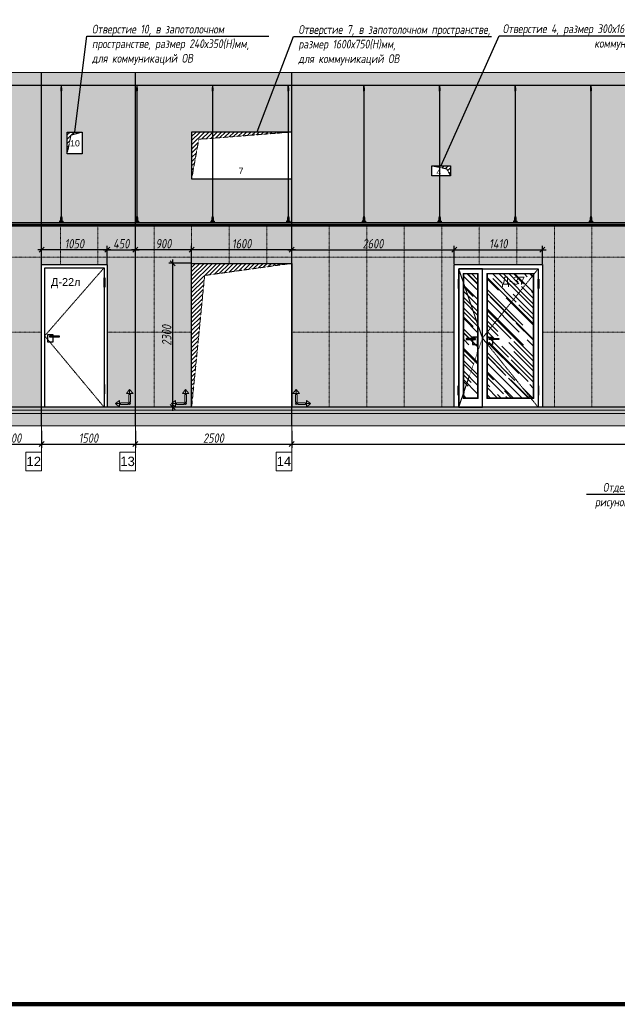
# Model space of a CAD drawing. Header units: millimetres. Extents: x -57162 to 485422, y -209335 to -9481.
# Tile 221 of 256: x 171280 to 180837, y -209335 to -193590. Entities that reach past the tile are written whole.
import ezdxf
from ezdxf import colors
from ezdxf.entities.mleader import LeaderData, LeaderLine
from ezdxf.math import Vec2, Vec3

# ---------------------------------------------------------------- set-up
doc = ezdxf.new("R2010")
doc.units = ezdxf.units.MM
doc.linetypes.add('( Hidden )', pattern=[0.375, 0.25, -0.125])
doc.linetypes.add('DASHDOT', pattern=[25.4, 12.7, -6.35, 0, -6.35])
doc.layers.get('Defpoints').update_dxf_attribs({"color": 31})
for name, color, linetype, lineweight in [('01 Остекление', 152, 'Continuous', 5), ('3_RC_Ceiling', 253, 'Continuous', 5), ('A-DETL-GENF', 7, 'Continuous', 5), ('meb', 26, 'Continuous', 15)]:
    doc.layers.add(name, color=color, linetype=linetype, lineweight=lineweight)
for name, color, linetype, lineweight, true_color in [('dim_per', 7, 'Continuous', 9, 0x1c3800), ('dim_razv', 7, 'DASHDOT', 9, 0x183018), ('pol', 7, 'Continuous', 15, 0x55666d)]:
    doc.layers.add(name, color=color, linetype=linetype, lineweight=lineweight, true_color=true_color)
doc.styles.add('fl_iso paper', font='isocpeur.ttf', dxfattribs={"width": 0.8, "oblique": 10})
doc.styles.get("Standard").update_dxf_attribs({"font": 'arial.ttf'})
doc.dimstyles.new('In tre 1_50', dxfattribs={"dimtxt": 150, "dimasz": 80, "dimexe": 60, "dimexo": 10, "dimgap": 20, "dimtad": 1, "dimdec": 0, "dimrnd": 5, "dimzin": 0, "dimdsep": 46, "dimtxsty": 'fl_iso paper', "dimblk": 'OBLIQUE', "dimcen": 0, "dimdle": 60, "dimadec": 0, "dimazin": 0, "dimtfac": 1, "dimtdec": 0, "dimtofl": 0, "dimtmove": 1, "dimatfit": 1, "dimfxl": 40, "dimtolj": 1, "dimtzin": 0, "dimarcsym": 1})

# ---------------------------------------------------------------- blocks, each defined once
blk = doc.blocks.new('_Oblique')
at = {"color": 0, "linetype": 'ByBlock', "lineweight": -2}
blk.add_line((-0.5, -0.5), (0.5, 0.5), dxfattribs=at)
blk = doc.blocks.new('*D981')
at = {"layer": 'Defpoints', "color": 0, "linetype": 'ByBlock', "transparency": 16777216}
for p in [(170730, -200152), (171630, -200152), (171630, -200376)]:
    blk.add_point(p, dxfattribs=at)
at = {"layer": 'dim_razv', "color": 0, "linetype": 'ByBlock', "lineweight": -2, "transparency": 16777216}
for p, q in [((170730, -200162), (170730, -200436)), ((171630, -200162), (171630, -200436)), ((170670, -200376), (171690, -200376))]:
    blk.add_line(p, q, dxfattribs=at)
at = {"layer": 'dim_razv', "color": 0, "linetype": 'ByBlock', "lineweight": -2, "transparency": 16777216, "xscale": 80, "yscale": 80, "zscale": 80, "rotation": 180}
blk.add_blockref('_Oblique', (170730, -200376), dxfattribs=at)
at = {"layer": 'dim_razv', "color": 0, "linetype": 'ByBlock', "lineweight": -2, "transparency": 16777216, "xscale": 80, "yscale": 80, "zscale": 80}
blk.add_blockref('_Oblique', (171630, -200376), dxfattribs=at)
at = {"layer": 'dim_razv', "color": 0, "linetype": 'ByBlock', "transparency": 16777216, "insert": (171180, -200281), "char_height": 150, "attachment_point": 5, "style": 'fl_iso paper'}
blk.add_mtext('\\A1;900', dxfattribs=at)
blk = doc.blocks.new('*D982')
at = {"layer": 'Defpoints', "color": 0, "linetype": 'ByBlock', "transparency": 16777216}
for p in [(171630, -200152), (173130, -200152), (173130, -200376)]:
    blk.add_point(p, dxfattribs=at)
at = {"layer": 'dim_razv', "color": 0, "linetype": 'ByBlock', "lineweight": -2, "transparency": 16777216}
for p, q in [((171630, -200162), (171630, -200436)), ((173130, -200162), (173130, -200436)), ((171570, -200376), (173190, -200376))]:
    blk.add_line(p, q, dxfattribs=at)
at = {"layer": 'dim_razv', "color": 0, "linetype": 'ByBlock', "lineweight": -2, "transparency": 16777216, "xscale": 80, "yscale": 80, "zscale": 80, "rotation": 180}
blk.add_blockref('_Oblique', (171630, -200376), dxfattribs=at)
at = {"layer": 'dim_razv', "color": 0, "linetype": 'ByBlock', "lineweight": -2, "transparency": 16777216, "xscale": 80, "yscale": 80, "zscale": 80}
blk.add_blockref('_Oblique', (173130, -200376), dxfattribs=at)
at = {"layer": 'dim_razv', "color": 0, "linetype": 'ByBlock', "transparency": 16777216, "insert": (172380, -200281), "char_height": 150, "attachment_point": 5, "style": 'fl_iso paper'}
blk.add_mtext('\\A1;1500', dxfattribs=at)
blk = doc.blocks.new('*D983')
at = {"layer": 'Defpoints', "color": 0, "linetype": 'ByBlock', "transparency": 16777216}
for p in [(173130, -200152), (175630, -200152), (175630, -200376)]:
    blk.add_point(p, dxfattribs=at)
at = {"layer": 'dim_razv', "color": 0, "linetype": 'ByBlock', "lineweight": -2, "transparency": 16777216}
for p, q in [((173130, -200162), (173130, -200436)), ((175630, -200162), (175630, -200436)), ((173070, -200376), (175690, -200376))]:
    blk.add_line(p, q, dxfattribs=at)
at = {"layer": 'dim_razv', "color": 0, "linetype": 'ByBlock', "lineweight": -2, "transparency": 16777216, "xscale": 80, "yscale": 80, "zscale": 80, "rotation": 180}
blk.add_blockref('_Oblique', (173130, -200376), dxfattribs=at)
at = {"layer": 'dim_razv', "color": 0, "linetype": 'ByBlock', "lineweight": -2, "transparency": 16777216, "xscale": 80, "yscale": 80, "zscale": 80}
blk.add_blockref('_Oblique', (175630, -200376), dxfattribs=at)
at = {"layer": 'dim_razv', "color": 0, "linetype": 'ByBlock', "transparency": 16777216, "insert": (174380, -200281), "char_height": 150, "attachment_point": 5, "style": 'fl_iso paper'}
blk.add_mtext('\\A1;2500', dxfattribs=at)
blk = doc.blocks.new('*D984')
at = {"layer": 'Defpoints', "color": 0, "linetype": 'ByBlock', "transparency": 16777216}
for p in [(175630, -200162), (195380, -200152), (195380, -200376)]:
    blk.add_point(p, dxfattribs=at)
at = {"layer": 'dim_razv', "color": 0, "linetype": 'ByBlock', "lineweight": -2, "transparency": 16777216}
for p, q in [((175630, -200172), (175630, -200436)), ((195380, -200162), (195380, -200436)), ((175570, -200376), (195440, -200376))]:
    blk.add_line(p, q, dxfattribs=at)
at = {"layer": 'dim_razv', "color": 0, "linetype": 'ByBlock', "lineweight": -2, "transparency": 16777216, "xscale": 80, "yscale": 80, "zscale": 80, "rotation": 180}
blk.add_blockref('_Oblique', (175630, -200376), dxfattribs=at)
at = {"layer": 'dim_razv', "color": 0, "linetype": 'ByBlock', "lineweight": -2, "transparency": 16777216, "xscale": 80, "yscale": 80, "zscale": 80}
blk.add_blockref('_Oblique', (195380, -200376), dxfattribs=at)
at = {"layer": 'dim_razv', "color": 0, "linetype": 'ByBlock', "transparency": 16777216, "insert": (185505, -200281), "char_height": 150, "attachment_point": 5, "style": 'fl_iso paper'}
blk.add_mtext('\\A1;19750', dxfattribs=at)
blk = doc.blocks.new('*D1008')
at = {"layer": 'Defpoints', "color": 0, "linetype": 'ByBlock', "transparency": 16777216}
for p in [(174030, -197486), (173726, -199786), (174030, -199786)]:
    blk.add_point(p, dxfattribs=at)
at = {"layer": 'dim_razv', "color": 0, "linetype": 'ByBlock', "lineweight": -2, "transparency": 16777216}
for p, q in [((173726, -197426), (173726, -199846)), ((174020, -197486), (173666, -197486)), ((174020, -199786), (173666, -199786))]:
    blk.add_line(p, q, dxfattribs=at)
at = {"layer": 'dim_razv', "color": 0, "linetype": 'ByBlock', "lineweight": -2, "transparency": 16777216, "xscale": 80, "yscale": 80, "zscale": 80}
for p, rotation in [((173726, -197486), 90), ((173726, -199786), 270)]:
    blk.add_blockref('_Oblique', p, dxfattribs=dict(at, rotation=rotation))
at = {"layer": 'dim_razv', "color": 0, "linetype": 'ByBlock', "transparency": 16777216, "insert": (173631, -198636), "char_height": 150, "attachment_point": 5, "rotation": 90, "style": 'fl_iso paper'}
blk.add_mtext('\\A1;2300', dxfattribs=at)
blk = doc.blocks.new('*D1009')
at = {"layer": 'Defpoints', "color": 0, "linetype": 'ByBlock', "transparency": 16777216}
for p in [(171630, -197268), (171630, -197506), (172680, -197506)]:
    blk.add_point(p, dxfattribs=at)
at = {"layer": 'dim_razv', "color": 0, "linetype": 'ByBlock', "lineweight": -2, "transparency": 16777216}
for p, q in [((172740, -197268), (171570, -197268)), ((171630, -197496), (171630, -197208)), ((172680, -197496), (172680, -197208))]:
    blk.add_line(p, q, dxfattribs=at)
at = {"layer": 'dim_razv', "color": 0, "linetype": 'ByBlock', "lineweight": -2, "transparency": 16777216, "xscale": 80, "yscale": 80, "zscale": 80, "rotation": 180}
blk.add_blockref('_Oblique', (171630, -197268), dxfattribs=at)
at = {"layer": 'dim_razv', "color": 0, "linetype": 'ByBlock', "lineweight": -2, "transparency": 16777216, "xscale": 80, "yscale": 80, "zscale": 80}
blk.add_blockref('_Oblique', (172680, -197268), dxfattribs=at)
at = {"layer": 'dim_razv', "color": 0, "linetype": 'ByBlock', "transparency": 16777216, "insert": (172155, -197173), "char_height": 150, "attachment_point": 5, "style": 'fl_iso paper'}
blk.add_mtext('\\A1;1050', dxfattribs=at)
blk = doc.blocks.new('*D1010')
at = {"layer": 'Defpoints', "color": 0, "linetype": 'ByBlock', "transparency": 16777216}
for p in [(173130, -197268), (172680, -197506), (173130, -197506)]:
    blk.add_point(p, dxfattribs=at)
at = {"layer": 'dim_razv', "color": 0, "linetype": 'ByBlock', "lineweight": -2, "transparency": 16777216}
for p, q in [((172620, -197268), (173190, -197268)), ((172680, -197496), (172680, -197208)), ((173130, -197496), (173130, -197208))]:
    blk.add_line(p, q, dxfattribs=at)
at = {"layer": 'dim_razv', "color": 0, "linetype": 'ByBlock', "lineweight": -2, "transparency": 16777216, "xscale": 80, "yscale": 80, "zscale": 80, "rotation": 180}
blk.add_blockref('_Oblique', (172680, -197268), dxfattribs=at)
at = {"layer": 'dim_razv', "color": 0, "linetype": 'ByBlock', "lineweight": -2, "transparency": 16777216, "xscale": 80, "yscale": 80, "zscale": 80}
blk.add_blockref('_Oblique', (173130, -197268), dxfattribs=at)
at = {"layer": 'dim_razv', "color": 0, "linetype": 'ByBlock', "transparency": 16777216, "insert": (172905, -197173), "char_height": 150, "attachment_point": 5, "style": 'fl_iso paper'}
blk.add_mtext('\\A1;450', dxfattribs=at)
blk = doc.blocks.new('*D1022')
at = {"layer": 'Defpoints', "color": 0, "linetype": 'ByBlock', "transparency": 16777216}
for p in [(174030, -197268), (174030, -197486), (175630, -197486)]:
    blk.add_point(p, dxfattribs=at)
at = {"layer": 'dim_razv', "color": 0, "linetype": 'ByBlock', "lineweight": -2, "transparency": 16777216}
for p, q in [((175690, -197268), (173970, -197268)), ((174030, -197476), (174030, -197208)), ((175630, -197476), (175630, -197208))]:
    blk.add_line(p, q, dxfattribs=at)
at = {"layer": 'dim_razv', "color": 0, "linetype": 'ByBlock', "lineweight": -2, "transparency": 16777216, "xscale": 80, "yscale": 80, "zscale": 80, "rotation": 180}
blk.add_blockref('_Oblique', (174030, -197268), dxfattribs=at)
at = {"layer": 'dim_razv', "color": 0, "linetype": 'ByBlock', "lineweight": -2, "transparency": 16777216, "xscale": 80, "yscale": 80, "zscale": 80}
blk.add_blockref('_Oblique', (175630, -197268), dxfattribs=at)
at = {"layer": 'dim_razv', "color": 0, "linetype": 'ByBlock', "transparency": 16777216, "insert": (174830, -197173), "char_height": 150, "attachment_point": 5, "style": 'fl_iso paper'}
blk.add_mtext('\\A1;1600', dxfattribs=at)
blk = doc.blocks.new('*D1023')
at = {"layer": 'Defpoints', "color": 0, "linetype": 'ByBlock', "transparency": 16777216}
for p in [(173130, -197268), (173130, -197486), (174030, -197486)]:
    blk.add_point(p, dxfattribs=at)
at = {"layer": 'dim_razv', "color": 0, "linetype": 'ByBlock', "lineweight": -2, "transparency": 16777216}
for p, q in [((174090, -197268), (173070, -197268)), ((173130, -197476), (173130, -197208)), ((174030, -197476), (174030, -197208))]:
    blk.add_line(p, q, dxfattribs=at)
at = {"layer": 'dim_razv', "color": 0, "linetype": 'ByBlock', "lineweight": -2, "transparency": 16777216, "xscale": 80, "yscale": 80, "zscale": 80, "rotation": 180}
blk.add_blockref('_Oblique', (173130, -197268), dxfattribs=at)
at = {"layer": 'dim_razv', "color": 0, "linetype": 'ByBlock', "lineweight": -2, "transparency": 16777216, "xscale": 80, "yscale": 80, "zscale": 80}
blk.add_blockref('_Oblique', (174030, -197268), dxfattribs=at)
at = {"layer": 'dim_razv', "color": 0, "linetype": 'ByBlock', "transparency": 16777216, "insert": (173580, -197173), "char_height": 150, "attachment_point": 5, "style": 'fl_iso paper'}
blk.add_mtext('\\A1;900', dxfattribs=at)
blk = doc.blocks.new('*D1024')
at = {"layer": 'Defpoints', "color": 0, "linetype": 'ByBlock', "transparency": 16777216}
for p in [(178230, -197268), (178230, -197506), (175630, -197664)]:
    blk.add_point(p, dxfattribs=at)
at = {"layer": 'dim_razv', "color": 0, "linetype": 'ByBlock', "lineweight": -2, "transparency": 16777216}
for p, q in [((175570, -197268), (178290, -197268)), ((175630, -197654), (175630, -197208)), ((178230, -197496), (178230, -197208))]:
    blk.add_line(p, q, dxfattribs=at)
at = {"layer": 'dim_razv', "color": 0, "linetype": 'ByBlock', "lineweight": -2, "transparency": 16777216, "xscale": 80, "yscale": 80, "zscale": 80, "rotation": 180}
blk.add_blockref('_Oblique', (175630, -197268), dxfattribs=at)
at = {"layer": 'dim_razv', "color": 0, "linetype": 'ByBlock', "lineweight": -2, "transparency": 16777216, "xscale": 80, "yscale": 80, "zscale": 80}
blk.add_blockref('_Oblique', (178230, -197268), dxfattribs=at)
at = {"layer": 'dim_razv', "color": 0, "linetype": 'ByBlock', "transparency": 16777216, "insert": (176930, -197173), "char_height": 150, "attachment_point": 5, "style": 'fl_iso paper'}
blk.add_mtext('\\A1;2600', dxfattribs=at)
blk = doc.blocks.new('*D1025')
at = {"layer": 'Defpoints', "color": 0, "linetype": 'ByBlock', "transparency": 16777216}
for p in [(179640, -197268), (178230, -197506), (179640, -197506)]:
    blk.add_point(p, dxfattribs=at)
at = {"layer": 'dim_razv', "color": 0, "linetype": 'ByBlock', "lineweight": -2, "transparency": 16777216}
for p, q in [((178170, -197268), (179700, -197268)), ((178230, -197496), (178230, -197208)), ((179640, -197496), (179640, -197208))]:
    blk.add_line(p, q, dxfattribs=at)
at = {"layer": 'dim_razv', "color": 0, "linetype": 'ByBlock', "lineweight": -2, "transparency": 16777216, "xscale": 80, "yscale": 80, "zscale": 80, "rotation": 180}
blk.add_blockref('_Oblique', (178230, -197268), dxfattribs=at)
at = {"layer": 'dim_razv', "color": 0, "linetype": 'ByBlock', "lineweight": -2, "transparency": 16777216, "xscale": 80, "yscale": 80, "zscale": 80}
blk.add_blockref('_Oblique', (179640, -197268), dxfattribs=at)
at = {"layer": 'dim_razv', "color": 0, "linetype": 'ByBlock', "transparency": 16777216, "insert": (178935, -197173), "char_height": 150, "attachment_point": 5, "style": 'fl_iso paper'}
blk.add_mtext('\\A1;1410', dxfattribs=at)
blk = doc.blocks.new('1')
at = {"layer": 'pol', "linetype": 'ByBlock'}
h = blk.add_hatch(color=1, dxfattribs=at)
h.paths.add_polyline_path([(35776, 73135), (35803, 73135), (35803, 73259), (35776, 73259)])
h.paths.add_polyline_path([(35790, 73275), (35843, 73275), (35790, 73338)])
h.paths.add_polyline_path([(35790, 73275), (35736, 73275), (35790, 73338)])
edge = h.paths.add_edge_path()
edge.add_arc((35790, 73111), 13.4, 0, 360)
h = blk.add_hatch(color=1, dxfattribs=at)
h.paths.add_polyline_path([(35813, 73097), (35813, 73124), (35937, 73124), (35937, 73097)])
h.paths.add_polyline_path([(35952, 73111), (35952, 73164), (36016, 73111)])
h.paths.add_polyline_path([(35952, 73111), (35952, 73057), (36016, 73111)])
at = {"layer": 'pol', "color": 1, "linetype": 'ByBlock'}
for points in [[(35790, 73275), (35736, 73275), (35790, 73338), (35790, 73275)], [(35790, 73275), (35843, 73275), (35790, 73338), (35790, 73275)], [(35952, 73111), (35952, 73164), (36016, 73111), (35952, 73111)], [(35952, 73111), (35952, 73057), (36016, 73111), (35952, 73111)]]:
    blk.add_lwpolyline(points, dxfattribs=at)
for points in [[(35776, 73135), (35803, 73135), (35803, 73259), (35776, 73259)], [(35813, 73097), (35813, 73124), (35937, 73124), (35937, 73097)]]:
    blk.add_lwpolyline(points, close=True, dxfattribs=at)
blk.add_circle((35790, 73111), 13.4, dxfattribs=at)
blk = doc.blocks.new('*U985')
at = {"layer": '3_RC_Ceiling', "ltscale": 20}
for p, q in [((490275, -63410), (490275, -63470)), ((490285, -63448), (490275, -63448)), ((490278, -63449), (490278, -63470)), ((490280, -63405), (490280, -63424)), ((490282, -63449), (490282, -63470)), ((490285, -63410), (490285, -63470)), ((490272, -63463), (490278, -63463)), ((490272, -63491), (490278, -63491)), ((490285, -63470), (490275, -63470)), ((490278, -63498), (490278, -63457)), ((490278, -65492), (490278, -63504)), ((490282, -63498), (490282, -63457)), ((490282, -63463), (490287, -63463)), ((490282, -63491), (490287, -63491)), ((490282, -65492), (490282, -63504)), ((490278, -65511), (490278, -65483)), ((490282, -65511), (490282, -65483)), ((490272, -65524), (490278, -65524)), ((490272, -65553), (490278, -65553)), ((490286, -65569), (490274, -65569)), ((490274, -65587), (490274, -65598)), ((490274, -65598), (490274, -65604)), ((490276, -65575), (490276, -65571)), ((490278, -65571), (490277, -65571)), ((490277, -65575), (490277, -65571)), ((490278, -65575), (490277, -65575)), ((490278, -65575), (490277, -65575)), ((490278, -65559), (490278, -65519)), ((490278, -65583), (490278, -65566)), ((490282, -65559), (490282, -65519)), ((490282, -65524), (490287, -65524)), ((490282, -65553), (490287, -65553)), ((490282, -65583), (490282, -65566)), ((490283, -65571), (490282, -65571)), ((490282, -65575), (490282, -65571)), ((490283, -65575), (490282, -65575)), ((490282, -65575), (490282, -65575)), ((490283, -65575), (490283, -65571)), ((490286, -65587), (490286, -65598)), ((490286, -65598), (490286, -65604))]:
    blk.add_line(p, q, dxfattribs=at)
at = {"layer": '3_RC_Ceiling', "ltscale": 20, "elevation": -5}
blk.add_lwpolyline([(490272, -63452), (490272, -63503, 0.311691), (490287, -63503), (490287, -63452, 0.333333)], format="xyb", close=True, dxfattribs=at)
at = {"layer": '3_RC_Ceiling', "ltscale": 20}
for points in [[(490282, -63458, 0.15158), (490282, -63457, 0.106977), (490281, -63457, 0.07462), (490281, -63456, 0.061287), (490280, -63456, 0.061287), (490279, -63456, 0.07462), (490278, -63457, 0.106977), (490278, -63457, 0.15158), (490278, -63458, 0.156429), (490278, -63458, 0.106977)], [(490282, -63497, -0.15158), (490282, -63498, -0.106977), (490281, -63498, -0.07462), (490281, -63498, -0.061287), (490280, -63499, -0.061287), (490279, -63498, -0.07462), (490278, -63498, -0.106977), (490278, -63498, -0.15158), (490278, -63497, -0.156429), (490278, -63497, -0.106977)], [(490282, -63458, -0.164855), (490282, -63458, -0.106977)], [(490282, -63497, -0.164855), (490282, -63497, -0.15158)], [(490287, -65525, -0.160742), (490294, -65538), (490294, -65568, 0.196304), (490301, -65586, -0.186577), (490302, -65588, 0.403263), (490303, -65589), (490303, -65589, 0.315299), (490305, -65588), (490305, -65588, -0.253979), (490306, -65587, -0.113914), (490307, -65587, -0.349227), (490308, -65588), (490308, -65590, -0.065543), (490308, -65592), (490306, -65597, -0.339454), (490296, -65604), (490263, -65604, -0.339454), (490254, -65597), (490252, -65592, -0.065543), (490252, -65590), (490252, -65588, -0.349227), (490253, -65587, -0.113914), (490254, -65587, -0.253979), (490255, -65588), (490255, -65588, 0.315299), (490256, -65589), (490256, -65589, 0.403263), (490258, -65588, -0.186577), (490259, -65586, 0.196304), (490266, -65568), (490266, -65538, -0.160742), (490272, -65525)], [(490286, -65589), (490286, -65589, 0.414214), (490287, -65588), (490287, -65587, 0.414214), (490286, -65587), (490273, -65587, 0.414214), (490273, -65587), (490273, -65588, 0.414214), (490273, -65589), (490274, -65589)], [(490286, -65596), (490286, -65596, -0.414214), (490287, -65596), (490287, -65597, -0.414214), (490286, -65598), (490273, -65598, -0.414214), (490273, -65597), (490273, -65596, -0.414214), (490273, -65596), (490274, -65596)], [(490286, -65604), (490286, -65605, -0.414214), (490283, -65608), (490277, -65608, -0.414214), (490274, -65605), (490274, -65604)], [(490282, -65519, 0.15158), (490282, -65519, 0.106977), (490281, -65518, 0.07462), (490281, -65518, 0.061287), (490280, -65518, 0.061287), (490279, -65518, 0.07462), (490278, -65518, 0.106977), (490278, -65519, 0.15158), (490278, -65519, 0.156429), (490278, -65520, 0.106977)], [(490282, -65559, -0.15158), (490282, -65559, -0.106977), (490281, -65560, -0.07462), (490281, -65560, -0.061287), (490280, -65560, -0.061287), (490279, -65560, -0.07462), (490278, -65560, -0.106977), (490278, -65559, -0.15158), (490278, -65559, -0.156429), (490278, -65558, -0.106977)], [(490282, -65519, -0.164855), (490282, -65520, -0.106977)], [(490282, -65558, -0.164855), (490282, -65559, -0.15158)]]:
    blk.add_lwpolyline(points, format="xyb", dxfattribs=at)
at = {"layer": '3_RC_Ceiling', "ltscale": 20, "const_width": 2.22}
blk.add_lwpolyline([(490308, -65585, -1), (490312, -65585), (490312, -65586, -0.267949), (490311, -65587, 0.57735), (490311, -65590, -0.267949), (490312, -65591), (490312, -65594, -0.267949), (490311, -65595, 0.57735), (490311, -65597, -0.267949), (490312, -65599), (490312, -65601, -0.267949), (490311, -65602, 0.57735), (490311, -65605, -0.267949), (490312, -65606), (490312, -65609, -0.414214), (490311, -65610), (490304, -65610, -0.247529), (490303, -65610, 0.247529), (490302, -65609), (490298, -65609, 0.247529), (490297, -65610, -0.247529), (490296, -65610), (490282, -65610, -0.267949), (490281, -65610, 0.57735), (490279, -65610, -0.267949), (490277, -65610), (490264, -65610, -0.247529), (490263, -65610, 0.247529), (490261, -65609), (490258, -65609, 0.247529), (490256, -65610, -0.247529), (490255, -65610), (490249, -65610, -0.414214), (490248, -65609), (490248, -65606, -0.267949), (490248, -65605, 0.57735), (490248, -65602, -0.267949), (490248, -65601), (490248, -65599, -0.267949), (490248, -65597, 0.57735), (490248, -65595, -0.267949), (490248, -65594), (490248, -65591, -0.267949), (490248, -65590, 0.57735), (490248, -65587, -0.267949), (490248, -65586), (490248, -65585, -1), (490252, -65585, -1)], format="xyb", dxfattribs=at)
at = {"layer": '3_RC_Ceiling', "ltscale": 20}
blk.add_lwpolyline([(490272, -65513), (490272, -65564, 0.311691), (490287, -65564), (490287, -65513, 0.333333)], format="xyb", close=True, dxfattribs=at)
at = {"layer": '3_RC_Ceiling', "ltscale": 20, "flags": 128}
blk.add_lwpolyline([(490286, -65587, -0.414214), (490286, -65586), (490287, -65586), (490287, -65573), (490286, -65573, -0.414214), (490286, -65573), (490286, -65568), (490274, -65568), (490274, -65573, -0.414214), (490274, -65573), (490273, -65573), (490273, -65586), (490274, -65586, -0.414214), (490274, -65587)], format="xyb", dxfattribs=at)
at = {"layer": '3_RC_Ceiling', "ltscale": 20}
for centre in [(490280, -63466), (490280, -63486), (490280, -65528), (490280, -65548)]:
    blk.add_circle(centre, 1.6, dxfattribs=at)
for centre, radius, start, end in [((490280, -63476), 2.8, 131.8117, 228.1912), ((490280, -63476), 2.8, 131.8117, 228.1912), ((490280, -63476), 2.8, 48.191, 131.8117), ((490280, -63476), 2.8, 228.1912, 311.8118), ((490280, -63476), 2.8, 311.8118, 48.191), ((490277, -65571), 0.5, 90.0014, 180.0014), ((490277, -65575), 0.5, 180.0014, 270.0014), ((490280, -65538), 2.8, 131.8117, 228.1912), ((490280, -65538), 2.8, 131.8117, 228.1912), ((490280, -65538), 2.8, 48.191, 131.8117), ((490280, -65538), 2.8, 228.1912, 311.8118), ((490279, -65582), 1.44, 219.6407, 243.4364), ((490280, -65581), 2.48, 243.4364, 258.3005), ((490278, -65583), 0.531, 180.0014, 219.6407), ((490280, -65580), 3.99, 258.3005, 270.0014), ((490280, -65580), 3.99, 270.0014, 281.7023), ((490280, -65581), 2.48, 281.7023, 296.5665), ((490281, -65582), 1.44, 296.5665, 320.3621), ((490280, -65538), 2.8, 311.8118, 48.191), ((490281, -65583), 0.531, 320.3621, 0.0014), ((490283, -65571), 0.5, 0.0014, 90.0014), ((490283, -65575), 0.5, 270.0014, 0.0014)]:
    blk.add_arc(centre, radius, start, end, dxfattribs=at)
blk = doc.blocks.new('*U1034')
at = {"layer": '3_RC_Ceiling'}
blk.add_blockref('*U985', (-490280, 64508, 3), dxfattribs=at)
blk = doc.blocks.new('*U1035')
at = {"color": 0, "linetype": 'ByBlock', "lineweight": -2, "transparency": 16777216}
for p in [(30250, 0), (31460, 0), (32670, 0), (33880, 0), (35090, 0), (36300, 0), (37510, 0), (38720, 0)]:
    blk.add_blockref('*U1034', p, dxfattribs=at)

msp = doc.modelspace()

# ---------------------------------------------------------------- hatches: boundary and pattern name
at = {"linetype": '( Hidden )', "lineweight": 13, "ltscale": 1000}
h = msp.add_hatch(dxfattribs=at)
h.set_pattern_fill('ANSI31', color=253, scale=15)
h.set_pattern_definition([(45, (583.71, 650), (-33.6759605, 33.6759605), [])])
h.paths.add_polyline_path([(172040.4, -195736.3), (172040.4, -195386.3), (172280.4, -195386.3), (172099.9, -195436.2)])
h = msp.add_hatch(dxfattribs=at)
h.set_pattern_fill('ANSI31', color=253, scale=15)
h.set_pattern_definition([(45, (5407.54, 900), (-33.6759605, 33.6759605), [])])
h.paths.add_polyline_path([(174030.4, -196136.3), (174030.4, -195386.3), (175630.4, -195386.3), (174144.8, -195503.1)])
h = msp.add_hatch(dxfattribs=at)
h.set_pattern_fill('ANSI31', color=253, scale=15)
h.set_pattern_definition([(45, (5891.39, 110), (-33.6759605, 33.6759605), [])])
h.paths.add_polyline_path([(178170.4, -196086.3), (178170.4, -195926.3), (177870.4, -195926.3), (178110.8, -195976.2)])
h = msp.add_hatch(dxfattribs=at)
h.set_pattern_fill('ANSI31', color=253, scale=15)
h.paths.add_polyline_path([(174030.4, -199786.3), (174030.4, -197486.3), (175630.4, -197486.3), (174238.5, -197679.8)])
at = {"layer": '01 Остекление', "linetype": 'ByBlock', "transparency": 33554585}
h = msp.add_hatch(dxfattribs=at)
h.set_pattern_fill('AR-RROOF', color=256, scale=7, angle=-45, style=0)
h.set_pattern_definition([(315, (-118705.51, 11739.97), (402.31547, -150.8683), [2667, -355.6, 889, -177.8]), (315, (-118475.44, 11635.62), (41.48878, 292.93595), [533.4, -58.674, 1066.8, -133.35]), (315, (-118535.78, 11783.98), (737.997448, -569.527843), [1422.4, -248.92, 711.2, -177.8])])
h.paths.add_polyline_path([(178600.4, -197656.3), (178380.4, -197656.3), (178380.4, -199636.3), (178600.4, -199636.3)])
h.paths.add_polyline_path([(178760.4, -197656.3), (179490.4, -197656.3), (179490.4, -199636.3), (178760.4, -199636.3)])
at = {"layer": 'A-DETL-GENF'}
h = msp.add_hatch(dxfattribs=at)
h.set_pattern_fill('ANSI35', color=256, scale=20, style=0)
h.set_pattern_definition([(45, (20622.32, -202177.55), (-89.80256, 89.80256), []), (45, (20712.12, -202177.55), (-89.80256, 89.80256), [158.75, -31.75, 0, -31.75])])
h.paths.add_polyline_path([(140696.5, -194636.3), (195819.3, -194636.3), (195819.3, -194436.3), (140696.5, -194436.3)])
h = msp.add_hatch(dxfattribs=at)
h.set_pattern_fill('AR-CONC', color=256, style=0)
h.set_pattern_definition([(50, (20622.32, -207627.55), (182.18467, -15.93909), [19.05, -209.55]), (355, (20622.32, -207627.55), (-35.24342, 191.05685), [15.24, -167.64058]), (100.45144, (20637.5, -207628.88), (146.94125, 175.11775), [16.19, -178.09024]), (46.1842, (20622.32, -207576.75), (271.07904, -42.04233), [28.575, -314.325]), (96.63556, (20644.9, -207580.25), (237.40413, 247.42612), [24.28502, -267.1356]), (351.18415, (20622.32, -207576.75), (237.40413, 247.42612), [22.85997, -251.45973]), (21, (20647.72, -207589.45), (151.61439, -102.2652), [19.05, -209.55]), (326, (20647.72, -207589.45), (61.80203, 184.18797), [15.24, -167.64]), (71.45144, (20660.35, -207597.97), (213.41642, 81.92277), [16.19, -178.08994]), (37.5, (20622.32, -207627.55), (3.088603, 84.55504), [0, -165.608, 0, -170.18, 0, -168.275]), (7.5, (20622.32, -207627.55), (66.819663, 100.180575), [0, -97.028, 0, -161.798, 0, -64.135]), (327.5, (20565.677, -207627.55), (135.590595, -5.728744), [0, -63.5, 0, -198.12, 0, -262.89]), (317.5, (20540.28, -207627.55), (148.12918, 25.42649), [0, -82.55, 0, -131.572, 0, -186.69])])
h.paths.add_polyline_path([(140696.5, -199836.3), (195819.3, -199836.3), (195819.3, -199786.3), (140696.5, -199786.3)])
h = msp.add_hatch(dxfattribs=at)
h.set_pattern_fill('ANSI35', color=256, scale=10, style=0)
h.set_pattern_definition([(45, (20622.32, -207627.55), (-44.90128, 44.90128), []), (45, (20667.22, -207627.55), (-44.90128, 44.90128), [79.375, -15.875, 0, -15.875])])
h.paths.add_polyline_path([(195819.3, -199886.3), (140696.5, -199886.3), (140696.5, -199836.3), (195819.3, -199836.3)])
h = msp.add_hatch(dxfattribs=at)
h.set_pattern_fill('ANSI35', color=256, scale=20, style=0)
h.set_pattern_definition([(45, (20622.32, -207627.55), (-89.80256, 89.80256), []), (45, (20712.12, -207627.55), (-89.80256, 89.80256), [158.75, -31.75, 0, -31.75])])
h.paths.add_polyline_path([(140696.5, -200086.3), (195819.3, -200086.3), (195819.3, -199886.3), (140696.5, -199886.3)])
at = {"layer": 'dim_razv', "linetype": 'ByBlock', "true_color": 0xd9d9d9, "transparency": 33554687}
h = msp.add_hatch(color=254, dxfattribs=at)
h.dxf.hatch_style = 1
h.paths.add_polyline_path([(178170.4, -196086.3), (177870.4, -196086.3), (177870.4, -195926.3), (178170.4, -195926.3)], flags=16)
h.paths.add_polyline_path([(174030.4, -196136.3), (175630.4, -196136.3), (175630.4, -195386.3), (174030.4, -195386.3)], flags=16)
h.paths.add_polyline_path([(172280.4, -195736.3), (172040.4, -195736.3), (172040.4, -195386.3), (172280.4, -195386.3)], flags=16)
h.paths.add_polyline_path([(166380.4, -196336.3), (167430.4, -196336.3), (167430.4, -195386.3), (166380.4, -195386.3)], flags=16)
h.paths.add_polyline_path([(162730.4, -195886.3), (162230.4, -195886.3), (162230.4, -195386.3), (162730.4, -195386.3)], flags=16)
h.paths.add_polyline_path([(161880.4, -196186.3), (160580.4, -196186.3), (160580.4, -195386.3), (161880.4, -195386.3)], flags=16)
h.paths.add_polyline_path([(162280.4, -196836.3), (160580.4, -196836.3), (160580.4, -196436.3), (162280.4, -196436.3)])
h.paths.add_polyline_path([(158380.4, -196886.3), (159480.4, -196886.3), (159480.4, -196136.3), (158380.4, -196136.3)])
h.paths.add_polyline_path([(142885.4, -196836.3), (154730.4, -196836.3), (155980.4, -196836.3), (195380.4, -196836.3), (195380.4, -194636.3), (141380.4, -194636.3), (141380.4, -196836.3), (141555.4, -196836.3)])
at = {"layer": 'dim_razv', "true_color": 0xffffff, "transparency": 33554687}
h = msp.add_hatch(dxfattribs=at)
h.set_pattern_fill('AR-SAND', scale=3, angle=315)
h.paths.add_polyline_path([(141380.4, -196886.3), (195380.4, -196886.3), (195380.4, -199786.3), (141380.4, -199786.3)])
h.paths.add_polyline_path([(178230.4, -197506.3), (179640.4, -197506.3), (179640.4, -199786.3), (178230.4, -199786.3)], flags=16)
h.paths.add_polyline_path([(171630.4, -197506.3), (172680.4, -197506.3), (172680.4, -199786.3), (171630.4, -199786.3)], flags=16)
h.paths.add_polyline_path([(174030.4, -199786.3), (174030.4, -197486.3), (175630.4, -197486.3), (175630.4, -199786.3)], flags=17)
h.paths.add_polyline_path([(160750.4, -197506.3), (162710.4, -197506.3), (162710.4, -199786.3), (160750.4, -199786.3)], flags=16)
h.paths.add_polyline_path([(151700.4, -197506.3), (153110.4, -197506.3), (153110.4, -199786.3), (151700.4, -199786.3)], flags=16)
h.paths.add_polyline_path([(150160.4, -197506.3), (148750.4, -197506.3), (148750.4, -199786.3), (150160.4, -199786.3)], flags=16)

# ---------------------------------------------------------------- linework, layer by layer
at = {"lineweight": 13}
for points in [[(140696.5, -194636.3), (195819.3, -194636.3), (195819.3, -194436.3), (140696.5, -194436.3)], [(172680.4, -197506.3), (171630.4, -197506.3), (171630.4, -199786.3), (172680.4, -199786.3)], [(178230.4, -197506.3), (179640.4, -197506.3), (179640.4, -199786.3), (178230.4, -199786.3)], [(140696.5, -199836.3), (195819.3, -199836.3), (195819.3, -199786.3), (140696.5, -199786.3)], [(195819.3, -199886.3), (140696.5, -199886.3), (140696.5, -199836.3), (195819.3, -199836.3)], [(140696.5, -200086.3), (195819.3, -200086.3), (195819.3, -199886.3), (140696.5, -199886.3)]]:
    msp.add_lwpolyline(points, close=True, dxfattribs=at)
at = {"lineweight": 30}
for points in [[(171630.4, -200086.3), (171630.4, -194436.3)], [(173130.4, -200086.3), (173130.4, -194436.3)], [(175630.4, -200086.3), (175630.4, -194436.3)]]:
    msp.add_lwpolyline(points, dxfattribs=at)
msp.add_lwpolyline([(141380.4, -194636.3), (195380.4, -194636.3), (195380.4, -196836.3), (141380.4, -196836.3)], close=True)
at = {"linetype": 'ByBlock'}
for points in [[(172280.4, -195736.3), (172040.4, -195736.3), (172040.4, -195386.3), (172280.4, -195386.3)], [(174030.4, -196136.3), (175630.4, -196136.3), (175630.4, -195386.3), (174030.4, -195386.3)], [(178170.4, -196086.3), (177870.4, -196086.3), (177870.4, -195926.3), (178170.4, -195926.3)], [(141380.4, -196836.3), (195380.4, -196836.3), (195380.4, -196871.3), (141380.4, -196871.3)], [(195380.4, -196886.3), (141380.4, -196886.3), (141380.4, -196871.3), (195380.4, -196871.3)], [(141380.4, -196886.3), (195380.4, -196886.3), (195380.4, -199786.3), (141380.4, -199786.3)], [(171630.4, -197506.3), (172680.4, -197506.3), (172680.4, -199786.3), (171630.4, -199786.3)], [(171680.4, -197556.3), (172630.4, -197556.3), (172630.4, -199786.3), (171680.4, -199786.3)], [(174030.4, -199786.3), (174030.4, -197486.3), (175630.4, -197486.3), (175630.4, -199786.3)], [(178230.4, -197506.3), (179640.4, -197506.3), (179640.4, -199786.3), (178230.4, -199786.3)], [(178680.4, -197576.3), (178300.4, -197576.3), (178300.4, -199786.3), (178680.4, -199786.3)], [(178300.4, -197576.3), (179570.4, -197576.3), (179570.4, -199786.3), (178300.4, -199786.3)], [(178680.4, -197576.3), (179570.4, -197576.3), (179570.4, -199786.3), (178680.4, -199786.3)], [(172630.4, -197718.7), (172640.4, -197718.7), (172640.4, -197868.7), (172630.4, -197868.7)], [(178300.4, -197738.7), (178290.4, -197738.7), (178290.4, -197888.7), (178300.4, -197888.7)], [(179570.4, -197738.7), (179580.4, -197738.7), (179580.4, -197888.7), (179570.4, -197888.7)], [(171760.4, -198646.3), (171910.4, -198646.3), (171910.4, -198666.3), (171760.4, -198666.3)], [(178570.4, -198686.3), (178420.4, -198686.3), (178420.4, -198706.3), (178570.4, -198706.3)], [(178790.4, -198686.3), (178940.4, -198686.3), (178940.4, -198706.3), (178790.4, -198706.3)], [(172630.4, -199574), (172640.4, -199574), (172640.4, -199424), (172630.4, -199424)], [(178300.4, -199594), (178290.4, -199594), (178290.4, -199444), (178300.4, -199444)], [(179570.4, -199594), (179580.4, -199594), (179580.4, -199444), (179570.4, -199444)]]:
    msp.add_lwpolyline(points, close=True, dxfattribs=at)
at = {"color": 253, "linetype": '( Hidden )', "lineweight": 13, "ltscale": 15}
for points in [[(172040.4, -195736.3), (172040.4, -195386.3), (172280.4, -195386.3), (172099.9, -195436.2)], [(174030.4, -196136.3), (174030.4, -195386.3), (175630.4, -195386.3), (174144.8, -195503.1)], [(178170.4, -196086.3), (178170.4, -195926.3), (177870.4, -195926.3), (178110.8, -195976.2)], [(174030.4, -199786.3), (174030.4, -197486.3), (175630.4, -197486.3), (174238.5, -197679.8)]]:
    msp.add_lwpolyline(points, close=True, dxfattribs=at)
for points in [[(172630.4, -197556.3), (171680.4, -198646.3), (172630.4, -199786.3)], [(178300.4, -197576.3), (178680.4, -198681.3), (178300.4, -199786.3)], [(179570.4, -197576.3), (178680.4, -198681.3), (179570.4, -199786.3)]]:
    msp.add_lwpolyline(points, dxfattribs=at)
at = {"linetype": 'ByBlock'}
for points in [[(171810.4, -198666.3), (171810.4, -198746.3), (171730.4, -198746.3), (171730.4, -198626.3), (171810.4, -198626.3), (171810.4, -198646.3)], [(178520.4, -198706.3), (178520.4, -198786.3), (178600.4, -198786.3), (178600.4, -198666.3), (178520.4, -198666.3), (178520.4, -198686.3)], [(178840.4, -198706.3), (178840.4, -198786.3), (178760.4, -198786.3), (178760.4, -198666.3), (178840.4, -198666.3), (178840.4, -198686.3)]]:
    msp.add_lwpolyline(points, dxfattribs=at)
at = {"layer": '01 Остекление', "color": 252, "linetype": 'ByBlock', "transparency": 33554687}
for points in [[(178610.4, -197646.3), (178370.4, -197646.3), (178370.4, -199646.3), (178610.4, -199646.3)], [(178600.4, -197656.3), (178380.4, -197656.3), (178380.4, -199636.3), (178600.4, -199636.3)], [(178750.4, -197646.3), (179500.4, -197646.3), (179500.4, -199646.3), (178750.4, -199646.3)], [(178760.4, -197656.3), (179490.4, -197656.3), (179490.4, -199636.3), (178760.4, -199636.3)]]:
    msp.add_lwpolyline(points, close=True, dxfattribs=at)
at = {"layer": 'Defpoints', "color": 1, "lineweight": 100}
msp.add_lwpolyline([(136924.2, -185610.3), (320428.3, -185610.3), (320428.3, -209334.7), (136924.2, -209334.7)], close=True, dxfattribs=at)
at = {"layer": 'dim_razv', "color": 253, "ltscale": 0.3, "transparency": 33554687}
for points in [[(171930.4, -197506.3), (171930.4, -196886.3)], [(172530.4, -197506.3), (172530.4, -196886.3)], [(173430.4, -199786.3), (173430.4, -196886.3)], [(174030.4, -197486.3), (174030.4, -196886.3)], [(174630.4, -197486.3), (174630.4, -196886.3)], [(175230.4, -197486.3), (175230.4, -196886.3)], [(176230.4, -199786.3), (176230.4, -196886.3)], [(176830.4, -199786.3), (176830.4, -196886.3)], [(177430.4, -199786.3), (177430.4, -196886.3)], [(178030.4, -199786.3), (178030.4, -196886.3)], [(178630.4, -197506.3), (178630.4, -196886.3)], [(179230.4, -197506.3), (179230.4, -196886.3)], [(179830.4, -199786.3), (179830.4, -196886.3)], [(180430.4, -199786.3), (180430.4, -196886.3)], [(141380.4, -197386.3), (195380.4, -197386.3)], [(162710.4, -198586.3), (171630.4, -198586.3)], [(172680.4, -198586.3), (174030.4, -198586.3)], [(175630.4, -198586.3), (178230.4, -198586.3)], [(179640.4, -198586.3), (195380.4, -198586.3)]]:
    msp.add_lwpolyline(points, dxfattribs=at)
at = {"layer": 'meb', "color": 10}
for points in [[(171630.4, -199500), (171630.4, -200804.2)], [(173130.4, -199500), (173130.4, -200804.2)], [(175630.4, -199500), (175630.4, -200804.2)]]:
    msp.add_lwpolyline(points, dxfattribs=at)
for points in [[(171380.4, -200804.2), (171630.4, -200804.2), (171630.4, -200504.2), (171380.4, -200504.2)], [(172880.4, -200804.2), (173130.4, -200804.2), (173130.4, -200504.2), (172880.4, -200504.2)], [(175380.4, -200804.2), (175630.4, -200804.2), (175630.4, -200504.2), (175380.4, -200504.2)]]:
    msp.add_lwpolyline(points, close=True, dxfattribs=at)

# ---------------------------------------------------------------- block references
at = {"linetype": 'ByBlock'}
msp.add_blockref('*U1035', (141696, -195733.9, -2.5), dxfattribs=at)
at = {"linetype": 'ByBlock', "yscale": 0.9938708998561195, "zscale": 0.9938708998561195}
for p, xscale in [((208609.4, -272392.7), -0.9938708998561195), ((209504.8, -272392.7), -0.9938708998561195), ((140133.3, -272392.7), 0.9938708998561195)]:
    msp.add_blockref('1', p, dxfattribs=dict(at, xscale=xscale))

# ---------------------------------------------------------------- texts
at = {"linetype": 'ByBlock', "char_height": 125, "attachment_point": 5}
for s, insert in [('Д-22л', (172016.8, -197803.1)), ('Д-37', (179175.7, -197781.7))]:
    msp.add_mtext_dynamic_manual_height_columns(s, width=726.14, gutter_width=12.5, heights=[0], dxfattribs=dict(at, insert=insert))
at = {"layer": 'Defpoints', "lineweight": 13, "char_height": 100, "attachment_point": 5}
for s, insert in [('10', (172164.9, -195567.6)), ('7', (174819.7, -196008.3)), ('4', (177983, -196027))]:
    msp.add_mtext_dynamic_manual_height_columns(s, width=219.763, gutter_width=12.5, heights=[0], dxfattribs=dict(at, insert=insert))
at = {"layer": 'meb', "color": 10, "char_height": 150, "attachment_point": 5}
for s, insert in [('12', (171505.4, -200654.2)), ('13', (173005.4, -200654.2)), ('14', (175505.4, -200654.2))]:
    msp.add_mtext_dynamic_manual_height_columns(s, width=165.776, gutter_width=12.5, heights=[0], dxfattribs=dict(at, insert=insert))

# ---------------------------------------------------------------- dimensions: what is measured, and where the dimension line sits
at = {"layer": 'dim_razv', "linetype": 'ByBlock'}
for base, p1, p2, picture, middle in [((171630.4, -197268), (172680.4, -197506.3), (171630.4, -197506.3), '*D1009', (172155.4, -197173)), ((173130.4, -197268), (172680.4, -197506.3), (173130.4, -197506.3), '*D1010', (172905.4, -197173)), ((173130.4, -197268), (174030.4, -197486.3), (173130.4, -197486.3), '*D1023', (173580.4, -197173)), ((174030.4, -197268), (175630.4, -197486.3), (174030.4, -197486.3), '*D1022', (174830.4, -197173)), ((171630.4, -200375.5), (170730.4, -200152.1), (171630.4, -200152.1), '*D981', (171180.4, -200280.5)), ((173130.4, -200375.5), (171630.4, -200152.1), (173130.4, -200152.1), '*D982', (172380.4, -200280.5)), ((175630.4, -200375.5), (173130.4, -200152.1), (175630.4, -200152.1), '*D983', (174380.4, -200280.5)), ((195380.4, -200375.5), (175630.4, -200162.1), (195380.4, -200152.1), '*D984', (185505.4, -200280.5))]:
    dim = msp.add_linear_dim(base=base, p1=p1, p2=p2, dimstyle='In tre 1_50', dxfattribs=at)
    dim.commit()
    dim.dimension.update_dxf_attribs({"geometry": picture, "text_midpoint": middle})
for base, p1, p2, angle, picture, middle in [((178230.4, -197268), (175630.4, -197664.2), (178230.4, -197506.3), 180, '*D1024', (176930.4, -197173)), ((179640.4, -197268), (178230.4, -197506.3), (179640.4, -197506.3), 180, '*D1025', (178935.4, -197173)), ((173725.7, -199786.3), (174030.4, -197486.3), (174030.4, -199786.3), 90, '*D1008', (173630.7, -198636.3))]:
    dim = msp.add_linear_dim(base=base, p1=p1, p2=p2, angle=angle, dimstyle='In tre 1_50', dxfattribs=at)
    dim.commit()
    dim.dimension.update_dxf_attribs({"geometry": picture, "text_midpoint": middle})

# ---------------------------------------------------------------- leaders
at = {"layer": 'dim_per', "linetype": 'ByBlock'}
ml = msp.add_multileader_mtext('Standard', dxfattribs=at)
ml.set_content('Отверстие 10, в запотолочном пространстве, размер 240х350(Н)мм, для коммуникаций ОВ', color=256, style='fl_iso paper')
ml.set_leader_properties()
ml.build(insert=Vec2(0, 0))
ml.multileader.update_dxf_attribs({"text_left_attachment_type": 6, "text_right_attachment_type": 6, "dogleg_length": 78.2})
ctx = ml.context
ctx.base_point, ctx.char_height, ctx.plane_origin = Vec3(172434.8, -193852.8), 140, Vec3(178479.3, -192261.1)
ctx.left_attachment, ctx.right_attachment = 6, 6
notes = []
notes.append((ctx, [(0, (1, 1, 0), (172356.6, -193852.8), (1, 0), 78.2, [(0, [(172160.4, -195386.3)], 0, [])])]))
ctx.mtext.insert, ctx.mtext.width, ctx.mtext.flow_direction = Vec3(172436.8, -193670.8), 2798.457, 5
ml = msp.add_multileader_mtext('Standard', dxfattribs=at)
ml.set_content('Отверстие 7, в запотолочном пространстве, размер 1600х750(Н)мм, \\Pдля коммуникаций ОВ', color=256, style='fl_iso paper')
ml.set_leader_properties()
ml.build(insert=Vec2(0, 0))
ml.multileader.update_dxf_attribs({"text_left_attachment_type": 6, "text_right_attachment_type": 6, "dogleg_length": 252.8})
ctx = ml.context
ctx.base_point, ctx.char_height, ctx.plane_origin = Vec3(175736.1, -193859.1), 140, Vec3(178021.2, -191353.7)
ctx.left_attachment, ctx.right_attachment = 6, 6
notes.append((ctx, [(0, (1, 1, 0), (175657.9, -193859.1), (1, 0), 78.2, [(0, [(175078.1, -195386.3)], 0, [])])]))
ctx.mtext.insert, ctx.mtext.width, ctx.mtext.flow_direction = Vec3(175738.1, -193677.1), 3057.828, 5
ml = msp.add_multileader_mtext('Standard', dxfattribs=at)
ml.set_content('Отверстие 4, размер 300х160(Н)мм, для коммуникаций ОВ', color=256, style='fl_iso paper')
ml.set_leader_properties()
ml.build(insert=Vec2(0, 0))
ml.multileader.update_dxf_attribs({"text_left_attachment_type": 6, "text_right_attachment_type": 6, "dogleg_length": 252.8})
ctx = ml.context
ctx.base_point, ctx.char_height, ctx.plane_origin = Vec3(179086.3, -193846.3), 140, Vec3(177366, -190758.1)
ctx.left_attachment, ctx.right_attachment, ctx.text_align_type = 6, 6, 2
notes.append((ctx, [(1, (1, 1, 0), (178946.3, -193846.3), (1, 0), 139.9, [(0, [(178020.4, -195926.3)], 0, [])])]))
ctx.mtext.insert, ctx.mtext.width, ctx.mtext.alignment, ctx.mtext.flow_direction = Vec3(181765.2, -193664.3), 2942.015, 3, 5
ml = msp.add_multileader_mtext('Standard', dxfattribs=at)
ml.set_content('Отделка стен - плитка керамогранитная\\Pрисунок под камень, размер - 600 х1200мм', color=256, style='fl_iso paper')
ml.set_leader_properties()
ml.build(insert=Vec2(0, 0))
ml.multileader.update_dxf_attribs({"text_left_attachment_type": 6, "text_right_attachment_type": 6, "dogleg_length": 252.8})
ctx = ml.context
ctx.base_point, ctx.char_height, ctx.plane_origin = Vec3(180378.2, -201180.7), 140, Vec3(184083.5, -199487.5)
ctx.left_attachment, ctx.right_attachment, ctx.text_align_type = 6, 6, 2
notes.append((ctx, [(1, (1, 1, 0), (183805.9, -201180.7), (-1, 0), 252.8, [(0, [(184083.5, -199487.5)], 0, [])])]))
ctx.mtext.insert, ctx.mtext.alignment, ctx.mtext.flow_direction = Vec3(183551.2, -200998.7), 3, 5
for ctx, leaders in notes:
    for number, flags, end, landing, length, lines in leaders:
        leader = LeaderData()
        leader.index, (leader.has_last_leader_line, leader.has_dogleg_vector, leader.attachment_direction) = number, flags
        leader.last_leader_point, leader.dogleg_vector, leader.dogleg_length = Vec3(end), Vec3(landing), length
        for number, points, colour, breaks in lines:
            line = LeaderLine()
            line.index, line.vertices, line.color, line.breaks = number, Vec3.list(points), colors.encode_raw_color(colour), breaks
            leader.lines.append(line)
        ctx.leaders.append(leader)

doc.saveas('drawing.dxf')
